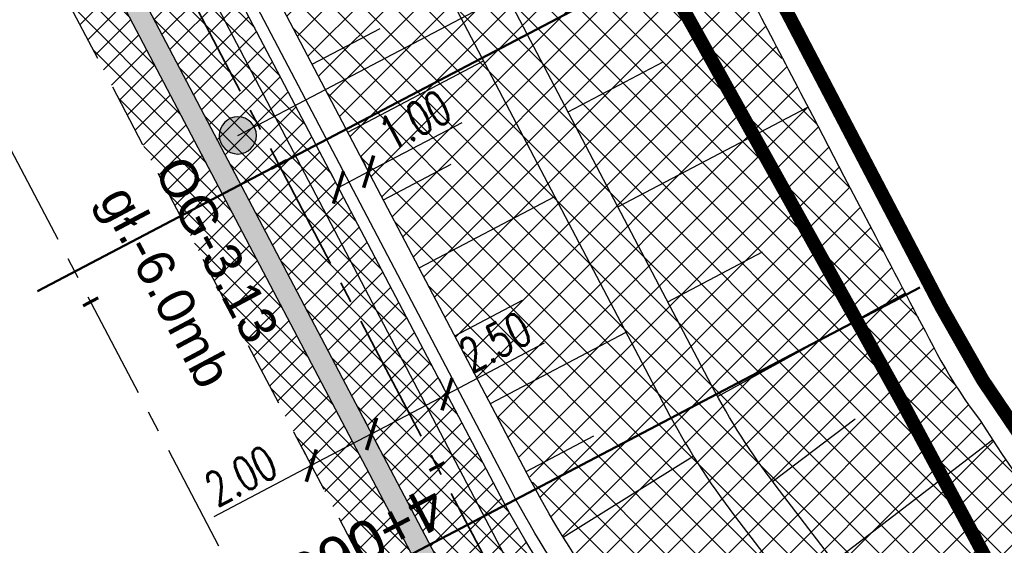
# Model space of a CAD drawing. Header units: metres. Extents: x 7529682 to 7533711, y 5721195 to 5727842.
# Tile 22 of 232: x 7531592 to 7531621, y 5724207 to 5724223. Entities that reach past the tile are written whole.
import ezdxf

# ---------------------------------------------------------------- set-up
doc = ezdxf.new("R2010")
doc.units = ezdxf.units.M
doc.header["$PDMODE"] = 1
doc.header["$PDSIZE"] = 0.3
for name, pattern in [('817-dzialki-09-05-04$0$HIDDEN', [0.375, 0.25, -0.125]), ('ACAD_ISO05W100', [33, 24, -3, 0, -3, 0, -3]), ('CENTER', [50.800000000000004, 31.75, -6.35, 6.35, -6.35]), ('CENTER2', [28.575000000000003, 19.05, -3.175, 3.175, -3.175]), ('HIDDEN', [9.524999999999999, 6.35, -3.175])]:
    doc.linetypes.add(name, pattern=pattern)
for name, color, linetype in [('C-DROGI-SYTUACJA', 7, 'Continuous'), ('C-DROGI-SYTUACJA-ETYKIETY', 7, 'Continuous'), ('D-hatch-pobocza', 131, 'Continuous'), ('D-otw-geotechniczne', 4, 'Continuous'), ('D-pobocza', 60, 'Continuous'), ('D-skarpa', 2, 'Continuous'), ('D-skarpa-kreskowanie', 2, 'Continuous'), ('D-wymiary', 1, 'Continuous')]:
    doc.layers.add(name, color=color, linetype=linetype)
for name, color, linetype, lineweight in [('D-bariera-uliczna-typu-B-01', 1, 'FENCELINE1', 30), ('D-krawędzie', 3, 'Continuous', 30), ('D-obrzeża', 2, 'Continuous', 30), ('D-otw-geotechniczne-opis', 7, 'Continuous', 30), ('D-oś', 10, 'CENTER', 30), ('D-pas-drogowy', 7, 'ACAD_ISO05W100', 50), ('Sieci-KD-proj', 4, 'KANDESZCZ_X2', 30)]:
    doc.layers.add(name, color=color, linetype=linetype, lineweight=lineweight)
for name, color, linetype, lineweight, true_color in [('D-hatch-ciag-pieszo-rowerowy', 7, 'Continuous', 13, 0xff9f80), ('D-hatch-gwozdziowanie', 7, 'Continuous', 13, 0xffc824), ('D-LR-etap-III', 7, '817-dzialki-09-05-04$0$HIDDEN', 50, 0x00008f), ('D-przekroje-pop', 7, 'Continuous', 50, 0x000099), ('D-ścieki', 7, 'Continuous', 30, 0x0544ff)]:
    doc.layers.add(name, color=color, linetype=linetype, lineweight=lineweight, true_color=true_color)
doc.layers.add('poprzeczki', color=7, linetype='Continuous', true_color=0x0000c7)
doc.styles.add('ARIAL', font='arial.ttf', dxfattribs={"height": 1})
doc.styles.add('DIMTEXT', font='simplex.shx', dxfattribs={"width": 0.7})
doc.styles.get("Standard").update_dxf_attribs({"font": 'arial.ttf'})
doc.linetypes.add('FENCELINE1', pattern='A,6.35,-2.54,[133,ltypeshp.shx,S=2.54,R=0,X=-2.54,Y=0],-2.54,25.4', length=36.83)
doc.linetypes.add('KANDESZCZ_X2', pattern='A,4.366477,-0.326302,["kd",DIMTEXT,S=1.28,R=0,X=0,Y=-0.405864],-2.036296,4.465198', length=11.194273)
doc.dimstyles.new('500', dxfattribs={"dimtxt": 1, "dimasz": 0.6999999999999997, "dimexe": 0.2, "dimexo": 0.5, "dimgap": 0.2, "dimtad": 1, "dimrnd": 0.005, "dimzin": 0, "dimdsep": 46, "dimtxsty": 'DIMTEXT', "dimblk": 'ARCHTICK', "dimcen": 0, "dimclrd": 256, "dimclre": 256, "dimclrt": 2, "dimadec": 5, "dimazin": 0, "dimtfac": 1, "dimtofl": 0, "dimtmove": 0, "dimatfit": 3, "dimfxl": 1, "dimtolj": 1, "dimtzin": 0, "dimlwd": -1, "dimlwe": -1, "dimarcsym": 0})
pattern_1 = [(45, (0, 0), (-0.3367596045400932, 0.3367596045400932), []), (135, (0, 0), (-0.3367596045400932, -0.3367596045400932), [])]

# ---------------------------------------------------------------- blocks, each defined once
blk = doc.blocks.new('AeccTickLine')
at = {"color": 0, "linetype": 'ByBlock', "lineweight": -2}
blk.add_line((0, 1), (-3.673819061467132e-16, -1), dxfattribs=at)
blk = doc.blocks.new('_ArchTick')
at = {"color": 0, "linetype": 'ByBlock', "const_width": 0.15}
blk.add_lwpolyline([(-0.5, -0.5), (0.5, 0.5)], dxfattribs=at)
blk = doc.blocks.new('*D82')
at = {"layer": 'D-wymiary', "transparency": 16777216}
for p, q in [((7531604.150557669, 5724211.919873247), (7531607.012684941, 5724213.424091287)), ((7531603.917946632, 5724212.362470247), (7531604.057513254, 5724212.096912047)), ((7531601.934819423, 5724210.755371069), (7531604.150557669, 5724211.919873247)), ((7531601.702208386, 5724211.197968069), (7531601.841775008, 5724210.932409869))]:
    blk.add_line(p, q, dxfattribs=at)
at = {"layer": 'Defpoints', "color": 0, "transparency": 16777216}
for p in [(7531604.15055767, 5724211.919873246), (7531604.150557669, 5724211.919873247), (7531601.934819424, 5724210.755371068)]:
    blk.add_point(p, dxfattribs=at)
at = {"layer": 'D-wymiary', "transparency": 16777216, "xscale": 0.6999999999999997, "yscale": 0.6999999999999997, "zscale": 0.6999999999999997}
for p, rotation in [((7531604.150557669, 5724211.919873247), 27.72459527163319), ((7531601.934819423, 5724210.755371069), 207.7245952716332)]:
    blk.add_blockref('_ArchTick', p, dxfattribs=dict(at, rotation=rotation))
at = {"layer": 'D-wymiary', "color": 2, "transparency": 16777216, "insert": (7531605.565783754, 5724213.454445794), "char_height": 1, "attachment_point": 5, "rotation": 27.724595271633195, "style": 'DIMTEXT'}
blk.add_mtext('\\A1;2.50', dxfattribs=at)
blk = doc.blocks.new('*D91')
at = {"layer": 'D-wymiary', "linetype": 'ByBlock', "transparency": 16777216}
for p, q in [((7531601.934819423, 5724210.755371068), (7531600.16443167, 5724209.824927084)), ((7531602.167430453, 5724210.312774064), (7531602.027863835, 5724210.578332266)), ((7531599.931820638, 5724210.267524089), (7531600.071387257, 5724210.001965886)), ((7531600.16443167, 5724209.824927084), (7531597.302304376, 5724208.320709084))]:
    blk.add_line(p, q, dxfattribs=at)
at = {"layer": 'Defpoints', "color": 0, "linetype": 'ByBlock', "transparency": 16777216}
for p in [(7531601.934819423, 5724210.755371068), (7531600.16443167, 5724209.824927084), (7531600.16443167, 5724209.824927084)]:
    blk.add_point(p, dxfattribs=at)
at = {"layer": 'D-wymiary', "linetype": 'ByBlock', "transparency": 16777216, "xscale": 0.6999999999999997, "yscale": 0.6999999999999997, "zscale": 0.6999999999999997}
for p, rotation in [((7531601.934819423, 5724210.755371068), 27.7245944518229), ((7531600.16443167, 5724209.824927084), 207.7245944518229)]:
    blk.add_blockref('_ArchTick', p, dxfattribs=dict(at, rotation=rotation))
at = {"layer": 'D-wymiary', "color": 2, "linetype": 'ByBlock', "transparency": 16777216, "insert": (7531598.097894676, 5724209.529626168), "char_height": 1, "attachment_point": 5, "rotation": 27.724594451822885, "style": 'DIMTEXT'}
blk.add_mtext('\\A1;2.00', dxfattribs=at)
blk = doc.blocks.new('otwor')
at = {"layer": 'D-otw-geotechniczne', "lineweight": 25}
h = blk.add_hatch(color=256, dxfattribs=at)
edge = h.paths.add_edge_path()
edge.add_arc((0, 0), 1.163867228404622, 0, 360)
blk.add_circle((0, 0), 1.163867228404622, dxfattribs=at)
blk = doc.blocks.new('*D358')
at = {"layer": 'D-wymiary'}
for p, q in [((7531601.848051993, 5724218.450440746), (7531604.592153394, 5724219.892629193)), ((7531601.615440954, 5724218.893037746), (7531601.755007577, 5724218.627479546)), ((7531600.730247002, 5724218.427815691), (7531600.869813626, 5724218.162257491)), ((7531600.962858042, 5724217.985218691), (7531601.848051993, 5724218.450440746))]:
    blk.add_line(p, q, dxfattribs=at)
at = {"layer": 'Defpoints', "color": 0}
for p in [(7531601.848051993, 5724218.450440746), (7531601.848051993, 5724218.450440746), (7531600.962858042, 5724217.985218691)]:
    blk.add_point(p, dxfattribs=at)
at = {"layer": 'D-wymiary', "xscale": 0.6999999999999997, "yscale": 0.6999999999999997, "zscale": 0.6999999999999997}
for p, rotation in [((7531601.848051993, 5724218.450440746), 27.72459559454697), ((7531600.962858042, 5724217.985218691), 207.724595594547)]:
    blk.add_blockref('_ArchTick', p, dxfattribs=dict(at, rotation=rotation))
at = {"layer": 'D-wymiary', "color": 2, "insert": (7531603.204265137, 5724219.953998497), "char_height": 1, "attachment_point": 5, "rotation": 27.724595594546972, "style": 'DIMTEXT'}
blk.add_mtext('\\A1;1.00', dxfattribs=at)

msp = doc.modelspace()

# ---------------------------------------------------------------- hatches: boundary and pattern name
at = {"layer": 'D-hatch-ciag-pieszo-rowerowy'}
h = msp.add_hatch(dxfattribs=at)
h.set_pattern_fill('ANSI37', color=256, scale=0.15, style=0)
h.set_pattern_definition(pattern_1)
edge = h.paths.add_edge_path()
edge.add_line((7531611.850669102, 5724194.891773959), (7531614.792923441, 5724196.435476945))
edge.add_line((7531614.792923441, 5724196.435476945), (7531608.229481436, 5724205.006951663))
edge.add_arc((7531630.063519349, 5724221.725946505), 27.50000000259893, 207.7245952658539, 217.442392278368, ccw=False)
edge.add_line((7531605.720684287, 5724208.932339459), (7531593.236041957, 5724232.687296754))
edge.add_line((7531593.236041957, 5724232.687296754), (7531571.713156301, 5724273.71477667))
edge.add_line((7531571.713156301, 5724273.71477667), (7531563.059394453, 5724290.221480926))
edge.add_line((7531563.059394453, 5724290.221480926), (7531560.262448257, 5724290.175655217))
edge.add_line((7531560.262448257, 5724290.175655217), (7531571.622883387, 5724268.506080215))
edge.add_line((7531571.622883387, 5724268.506080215), (7531593.146646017, 5724227.476930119))
edge.add_line((7531593.146646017, 5724227.476930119), (7531605.631288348, 5724203.721972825))
edge.add_arc((7531632.187108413, 5724217.678635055), 29.99999999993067, 207.7245952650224, 217.4423922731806)
edge.add_line((7531608.368157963, 5724199.439731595), (7531611.850669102, 5724194.891773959))
at = {"layer": 'D-hatch-gwozdziowanie'}
h = msp.add_hatch(dxfattribs=at)
h.set_pattern_fill('ANSI37', color=256, scale=0.2, style=0)
h.set_pattern_definition([(45, (0.4433457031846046, 0.2311808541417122), (-0.4490128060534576, 0.4490128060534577), []), (135, (0.4433457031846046, 0.2311808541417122), (-0.4490128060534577, -0.4490128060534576), [])])
h.paths.add_polyline_path([(7531594.418418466, 5724254.953266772), (7531591.520074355, 5724259.789248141), (7531582.601969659, 5724255.110838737), (7531586.897596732, 5724246.922403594), (7531591.26039928, 5724238.605916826), (7531595.319290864, 5724230.872932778), (7531599.668535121, 5724222.597476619), (7531604.029529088, 5724214.299663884), (7531607.218934, 5724208.294321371), (7531608.018402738, 5724207.014936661), (7531609.67977592, 5724204.745533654), (7531618.151294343, 5724194.042473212), (7531623.42524514, 5724196.659829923), (7531628.619915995, 5724199.505506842), (7531620.93967741, 5724209.446466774), (7531618.937833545, 5724212.41930015), (7531617.422289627, 5724215.235741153), (7531615.011830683, 5724219.83977059), (7531611.789155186, 5724225.912526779), (7531610.933588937, 5724227.270545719), (7531609.703818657, 5724228.885853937), (7531606.528303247, 5724233.901115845), (7531601.07951487, 5724243.400016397), (7531595.774424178, 5724252.63009536)])
at = {"layer": 'D-hatch-pobocza'}
h = msp.add_hatch(dxfattribs=at)
h.set_pattern_fill('ANSI37', color=256, scale=0.15, style=0)
h.set_pattern_definition(pattern_1)
h.paths.add_polyline_path([(7531607.891778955, 5724199.074953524, -0.04242732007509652), (7531605.100171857, 5724203.442839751), (7531592.615319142, 5724227.198197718), (7531571.091482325, 5724268.227489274), (7531558.466772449, 5724292.308617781), (7531533.230230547, 5724340.482613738), (7531517.651861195, 5724370.197543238), (7531516.434946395, 5724369.562363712), (7531531.900107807, 5724339.93328556), (7531557.226635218, 5724291.658956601), (7531569.851546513, 5724267.577443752), (7531591.375556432, 5724226.547822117), (7531608.842498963, 5724193.312870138), (7531611.311824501, 5724194.608572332)])
at = {"layer": 'D-ścieki', "linetype": 'ByBlock', "true_color": 0x00cccc}
h = msp.add_hatch(color=132, dxfattribs=at)
edge = h.paths.add_edge_path()
edge.add_line((7531611.374027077, 5724194.527339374), (7531611.850669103, 5724194.89177396))
edge.add_line((7531611.850669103, 5724194.89177396), (7531608.368157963, 5724199.439731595))
edge.add_arc((7531632.187108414, 5724217.678635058), 30.00000000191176, 207.7245952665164, 217.4423922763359, ccw=False)
edge.add_line((7531605.631288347, 5724203.721972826), (7531593.146646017, 5724227.476930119))
edge.add_line((7531593.146646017, 5724227.476930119), (7531571.622883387, 5724268.506080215))
edge.add_line((7531571.622883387, 5724268.506080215), (7531558.998259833, 5724292.587044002))
edge.add_line((7531558.998259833, 5724292.587044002), (7531533.76163089, 5724340.761206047))
edge.add_line((7531533.76163089, 5724340.761206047), (7531518.183261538, 5724370.476135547))
edge.add_arc((7531562.46662351, 5724393.692161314), 49.99999999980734, 198.4721210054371, 207.666255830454, ccw=False)
edge.add_line((7531515.042726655, 5724377.850002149), (7531511.283397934, 5724389.103646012))
edge.add_line((7531511.283397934, 5724389.103646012), (7531506.470491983, 5724397.337407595))
edge.add_line((7531506.470491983, 5724397.337407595), (7531505.95249533, 5724397.03462142))
edge.add_line((7531505.95249533, 5724397.03462142), (7531510.734016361, 5724388.854552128))
edge.add_line((7531510.734016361, 5724388.854552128), (7531514.473639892, 5724377.659896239))
edge.add_arc((7531562.466623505, 5724393.692161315), 50.59999999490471, 198.4721210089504, 207.6662558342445)
edge.add_line((7531517.651861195, 5724370.197543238), (7531533.230230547, 5724340.482613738))
edge.add_line((7531533.230230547, 5724340.482613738), (7531558.466772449, 5724292.308617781))
edge.add_line((7531558.466772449, 5724292.308617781), (7531571.091482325, 5724268.227489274))
edge.add_line((7531571.091482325, 5724268.227489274), (7531592.615319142, 5724227.198197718))
edge.add_line((7531592.615319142, 5724227.198197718), (7531605.100171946, 5724203.442839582))
edge.add_arc((7531632.187108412, 5724217.678635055), 30.59999999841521, 207.7245952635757, 217.442392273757)
edge.add_line((7531607.891778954, 5724199.074953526), (7531611.374027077, 5724194.527339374))

# ---------------------------------------------------------------- linework, layer by layer
at = {"layer": 'C-DROGI-SYTUACJA', "color": 10, "linetype": 'CENTER2', "lineweight": 35, "ltscale": 0.2}
msp.add_lwpolyline([(7531474.815809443, 5724464.451899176), (7531498.201389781, 5724419.897359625), (7531507.671593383, 5724401.833439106), (7531507.671593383, 5724401.833439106), (7531507.671593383, 5724401.833439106, -0.04013851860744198), (7531510.812128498, 5724394.459572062), (7531516.19647874, 5724378.341385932, 0.04013851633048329), (7531519.337013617, 5724370.967519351), (7531605.616191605, 5724206.442252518, 0.0426524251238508), (7531608.365594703, 5724202.136137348), (7531614.256663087, 5724194.442743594, -0.04259237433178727), (7531617.002724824, 5724190.14299819)], format="xyb", dxfattribs=at)
at = {"layer": 'D-bariera-uliczna-typu-B-01', "color": 160, "ltscale": 0.1, "true_color": 0x3d3dff, "flags": 128}
msp.add_lwpolyline([(7531615.096949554, 5724196.614128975), (7531608.50736919, 5724205.219738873, -0.04242731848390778), (7531606.030502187, 5724209.095167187), (7531593.545859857, 5724232.85012448), (7531572.023096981, 5724273.877370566), (7531559.398825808, 5724297.957662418), (7531534.162606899, 5724346.131042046), (7531521.291780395, 5724370.681474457)], format="xyb", dxfattribs=at)
at = {"layer": 'D-krawędzie', "linetype": 'HIDDEN', "ltscale": 0.3, "flags": 128}
msp.add_lwpolyline([(7530572.009999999, 5726166.06), (7530620.380949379, 5726072.761487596), (7530641.555222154, 5726032.007915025), (7530660.960861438, 5725995.070069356), (7530689.128213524, 5725941.540167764), (7530707.335918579, 5725907.031820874), (7530725.255781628, 5725873.092686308), (7530743.969545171, 5725837.653904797), (7530770.526708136, 5725787.119408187), (7530787.864146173, 5725754.266918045), (7530809.897571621, 5725712.541613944), (7530824.739035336, 5725684.389287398), (7530840.856259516, 5725653.693092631), (7530860.675070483, 5725616.154465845), (7530865.283000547, 5725607.394015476), (7530878.050274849, 5725583.079962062), (7530918.171722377, 5725507.178125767), (7530950.162943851, 5725446.305402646), (7530993.419108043, 5725364.264712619), (7531022.766433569, 5725308.719304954), (7531053.80955549, 5725249.872416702), (7531081.165622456, 5725197.874670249), (7531103.902359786, 5725154.540603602), (7531128.123220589, 5725108.448161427), (7531149.3, 5725068.249999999), (7531167.380094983, 5725033.766927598), (7531197.164745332, 5724976.987689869), (7531228.151004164, 5724918.034426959), (7531253.152837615, 5724870.491119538), (7531286.7961686, 5724806.653565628), (7531306.739858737, 5724768.664832), (7531335.094443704, 5724714.652299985), (7531357.3191504, 5724672.438740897), (7531373.644908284, 5724641.454376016), (7531392.161870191, 5724605.998675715), (7531418.480331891, 5724555.852756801), (7531439.726902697, 5724515.582472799), (7531468.399107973, 5724461.077223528), (7531491.782023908, 5724416.527754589), (7531531.990296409, 5724339.832565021), (7531557.226635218, 5724291.658956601), (7531569.851546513, 5724267.577443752), (7531591.375556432, 5724226.547822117), (7531610.003879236, 5724191.103071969), (7531616.882991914, 5724177.998849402), (7531629.984986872, 5724153.025496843), (7531641.006768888, 5724132.021778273), (7531664.906257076, 5724087.616922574), (7531677.64401952, 5724064.785715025), (7531683.112433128, 5724054.988140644), (7531686.752875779, 5724048.180044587), (7531695.447538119, 5724031.696667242), (7531703.748818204, 5724015.917210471), (7531709.214143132, 5724005.513965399), (7531719.388607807, 5723986.14687362), (7531726.295217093, 5723973.000144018), (7531732.740794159, 5723960.735633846), (7531735.13, 5723956.19)], dxfattribs=at)
at = {"layer": 'D-LR-etap-III', "ltscale": 10, "flags": 128}
msp.add_lwpolyline([(7531750.474471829, 5723895.103125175, 0.4, 0.4, 0), (7531750.505, 5723895.13, 0.4, 0.4, 0), (7531682.71, 5724022.92, 0.4, 0.4, 0), (7531619.177023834, 5724147.203692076, 0.4, 0.4, 0), (7531592.308960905, 5724198.48863389, 0.4, 0.4, 0), (7531553.263875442, 5724272.918564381, 0.4, 0.4, 0), (7531504.019999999, 5724366.79, 0.4, 0.4, 0), (7531482.09, 5724407.62, 0.4, 0.4, 0), (7531412.350402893, 5724541.182759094, 0.4, 0.4, 0), (7531388.463669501, 5724586.929768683, 0.4, 0.4, 0), (7531345.12, 5724669.94, 0.4, 0.4, 0), (7531127.66, 5725081.67, 0.4, 0.4, 0), (7531059.253139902, 5725211.040795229, 0.4, 0.4, 0), (7531008.007244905, 5725307.953830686, 0.4, 0.4, 0), (7530964.181635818, 5725390.835555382, 0.4, 0.4, 0), (7530914.557354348, 5725484.683561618, 0.4, 0.4, 0), (7530865.243241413, 5725577.493975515, 0.4, 0.4, 0), (7530840.085257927, 5725624.058651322, 0.4, 0.4, 0), (7530802.559525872, 5725694.924584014, 0.4, 0.4, 0), (7530755.54, 5725787.51, 0.4, 0.4, 0), (7530708.717810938, 5725876.303221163, 0.4, 0.4, 0), (7530695.12, 5725902.09, 0.4, 0.4, 0), (7530642.91397006, 5726001.07839487, 0.4, 0.4, 0), (7530634.934723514, 5726016.146615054, 0.4, 0.4, 0), (7530610.820000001, 5726061.929999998, 0.4, 0.4, 0), (7530610.820000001, 5726061.929999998, 0.4, 0.4, 0), (7530607.21, 5726063.51, 0.4, 0.4, 0), (7530597.42, 5726080.68, 0.4, 0.4, 0), (7530591.16, 5726088.44, 0.4, 0.4, 0), (7530581.28, 5726107.21, 0.4, 0.4, 0), (7530571.29, 5726130.56, 0.4, 0.4, 0), (7530549.554994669, 5726171.527317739, 0.4, 0.4, 0), (7530531.014309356, 5726206.473807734, 0.4, 0.4, 0), (7530516.461208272, 5726236.016618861, 0.4, 0.4, 0), (7530500.798929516, 5726266.141265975, 0.4, 0.4, 0), (7530491.349999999, 5726283.94, 0.4, 0.4, 0), (7530482.4, 5726303.41, 0.4, 0.4, 0), (7530482.4, 5726303.41, 0.4, 0.4, 0), (7530450.41, 5726357.28, 0.4, 0.4, 0), (7530397.759396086, 5726458.499907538, 0.4, 0.4, 0), (7530334.707815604, 5726583.664702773, 0.4, 0.4, 0), (7530303.939274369, 5726645.167943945, 0.4, 0.4, 0), (7530300.509779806, 5726651.777515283, 0.4, 0.4, 0), (7530289.213532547, 5726671.966724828, 0.4, 0.4, 0), (7530281.54, 5726685.57, 0.4, 0.4, 0), (7530261.37085633, 5726724.163374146, 0.4, 0.4, 0), (7530254.03, 5726738.21, 0.4, 0.4, 0), (7530197.219999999, 5726845.06, 0.4, 0.4, 0), (7530194.71, 5726849.15, 0.4, 0.4, 0), (7530195.92, 5726850.75, 0.4, 0.4, 0), (7530170.546669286, 5726892.961489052, 0.4, 0.4, 0), (7530143.174718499, 5726945.065838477, 0.4, 0.4, 0), (7530105.059999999, 5727018.32, 0.4, 0.4, 0), (7530100.059999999, 5727027.16, 0.4, 0.4, 0), (7530062.318670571, 5727099.625398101, 0.4, 0.4, 0), (7530015.378537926, 5727189.420463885, 0.4, 0.4, 0), (7529983.207960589, 5727250.206596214, 0.4, 0.4, 0), (7529953.284293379, 5727306.74720398, 0.4, 0.4, 0), (7529900.67053443, 5727406.15903814, 0.4, 0.4, 0), (7529890.630239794, 5727425.131178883, 0.4, 0.4, 0), (7529875.155383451, 5727454.426350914, 0.4, 0.4, 0), (7529857.560096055, 5727487.787346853, 0.4, 0.4, 0), (7529835.194401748, 5727530.19312405, 0.4, 0.4, 0), (7529811.740544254, 5727574.662079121, 0.4, 0.4, 0), (7529792.101859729, 5727611.922638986, 0.4, 0.4, 0), (7529768.066117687, 5727657.469613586, 0.4, 0.4, 0), (7529755.210566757, 5727682.131373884, 0.4, 0.4, 0), (7529753.309999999, 5727681.13, 0.4, 0.4, 0), (7529739.21, 5727707.77, 0.4, 0.4, 0), (7529735.394745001, 5727711.251990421, 0.4, 0.4, 0), (7529725.42, 5727730.2, 0.4, 0.4, 0), (7529723.55, 5727729.88, 0.4, 0.4, 0), (7529695.566668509, 5727782.932080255, 0.4, 0.4, 0), (7529717.67971874, 5727794.024357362, 0.4, 0.4, 0), (7529736.274870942, 5727758.647400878, 0.4, 0.4, 0), (7529736.274870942, 5727758.647400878, 0.4, 0.4, 0), (7529744.511003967, 5727750.406106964, 0.4, 0.4, 0), (7529744.511003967, 5727750.406106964, 0.4, 0.4, 0), (7529750.282568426, 5727738.549848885, 0.4, 0.4, 0), (7529777.108510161, 5727687.569424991, 0.4, 0.4, 0), (7529796.51537536, 5727651.329932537, 0.4, 0.4, 0), (7529814.937945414, 5727616.793170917, 0.4, 0.4, 0), (7529839.006722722, 5727572.303976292, 0.4, 0.4, 0), (7529860.617626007, 5727532.509108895, 0.4, 0.4, 0), (7529882.348967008, 5727491.504261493, 0.4, 0.4, 0), (7529904.865139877, 5727449.096370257, 0.4, 0.4, 0), (7529920.747384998, 5727418.884773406, 0.4, 0.4, 0), (7529946.676504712, 5727368.547487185, 0.4, 0.4, 0), (7529972.024701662, 5727320.573310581, 0.4, 0.4, 0), (7529987.740014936, 5727290.153392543, 0.4, 0.4, 0), (7529996.497385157, 5727273.661630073, 0.4, 0.4, 0), (7530017.541471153, 5727234.202689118, 0.4, 0.4, 0), (7530033.053657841, 5727204.864166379, 0.4, 0.4, 0), (7530051.622983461, 5727170.222745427, 0.4, 0.4, 0), (7530069.276612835, 5727137.015751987, 0.4, 0.4, 0), (7530089.385386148, 5727097.533639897, 0.4, 0.4, 0), (7530109.712512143, 5727060.746615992, 0.4, 0.4, 0), (7530136.769722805, 5727011.640131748, 0.4, 0.4, 0), (7530162.446686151, 5726962.743777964, 0.4, 0.4, 0), (7530187.674104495, 5726916.992101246, 0.4, 0.4, 0), (7530207.820739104, 5726879.335323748, 0.4, 0.4, 0), (7530230.625609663, 5726834.518686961, 0.4, 0.4, 0), (7530262.288093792, 5726776.61832811, 0.4, 0.4, 0), (7530277.509672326, 5726760.213143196, 0.4, 0.4, 0), (7530286.036865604, 5726744.106684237, 0.4, 0.4, 0), (7530288.097472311, 5726735.884066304, 0.4, 0.4, 0), (7530290.393870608, 5726725.046963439, 0.4, 0.4, 0), (7530296.17664807, 5726713.582980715, 0.4, 0.4, 0), (7530302.726195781, 5726701.18226779, 0.4, 0.4, 0), (7530325.685047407, 5726657.466383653, 0.4, 0.4, 0), (7530343.243978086, 5726623.648592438, 0.4, 0.4, 0), (7530360.229820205, 5726591.746871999, 0.4, 0.4, 0), (7530383.20855044, 5726548.059469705, 0.4, 0.4, 0), (7530406.017875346, 5726503.605514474, 0.4, 0.4, 0), (7530427.464919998, 5726462.620289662, 0.4, 0.4, 0), (7530447.9278544, 5726424.388014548, 0.4, 0.4, 0), (7530471.126878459, 5726379.920667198, 0.4, 0.4, 0), (7530490.501003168, 5726343.033350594, 0.4, 0.4, 0), (7530509.499458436, 5726306.733076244, 0.4, 0.4, 0), (7530529.890269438, 5726267.244072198, 0.4, 0.4, 0), (7530543.852446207, 5726238.990319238, 0.4, 0.4, 0), (7530554.808897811, 5726218.943990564, 0.4, 0.4, 0), (7530559.027108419, 5726212.223286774, 0.4, 0.4, 0), (7530563.060988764, 5726206.409670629, 0.4, 0.4, 0), (7530566.93354971, 5726200.463543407, 0.4, 0.4, 0), (7530569.771022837, 5726194.901501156, 0.4, 0.4, 0), (7530571.47319415, 5726191.282350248, 0.4, 0.4, 0), (7530572.839142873, 5726188.024533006, 0.4, 0.4, 0), (7530575.295071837, 5726182.034664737, 0.4, 0.4, 0), (7530579.736851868, 5726173.306070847, 0.4, 0.4, 0), (7530583.3, 5726167.41, 0.4, 0.4, 0), (7530593.4, 5726163.33, 0.4, 0.4, 0), (7530598.618375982, 5726155.264489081, 0.4, 0.4, 0), (7530608.258304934, 5726140.497132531, 0.4, 0.4, 0), (7530603.269999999, 5726136.83, 0.4, 0.4, 0), (7530606.53, 5726131.84, 0.4, 0.4, 0), (7530604.239057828, 5726124.21679044, 0.4, 0.4, 0), (7530605.847136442, 5726121.630127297, 0.4, 0.4, 0), (7530608.971611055, 5726116.164124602, 0.4, 0.4, 0), (7530618.114293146, 5726097.791111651, 0.4, 0.4, 0), (7530651.213125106, 5726034.959524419, 0.4, 0.4, 0), (7530670.243741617, 5725998.61095082, 0.4, 0.4, 0), (7530698.075474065, 5725945.952624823, 0.4, 0.4, 0), (7530716.505955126, 5725911.3051464, 0.4, 0.4, 0), (7530735.223454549, 5725875.667401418, 0.4, 0.4, 0), (7530752.504235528, 5725842.154920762, 0.4, 0.4, 0), (7530778.310652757, 5725793.501254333, 0.4, 0.4, 0), (7530797.499961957, 5725756.381811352, 0.4, 0.4, 0), (7530812.518974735, 5725728.28874362, 0.4, 0.4, 0), (7530820.039295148, 5725713.160404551, 0.4, 0.4, 0), (7530822.422446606, 5725710.193574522, 0.4, 0.4, 0), (7530833.154893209, 5725688.800634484, 0.4, 0.4, 0), (7530849.629354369, 5725656.158601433, 0.4, 0.4, 0), (7530867.98290276, 5725621.963939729, 0.4, 0.4, 0), (7530872.629809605, 5725612.88760475, 0.4, 0.4, 0), (7530880.354488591, 5725597.594500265, 0.4, 0.4, 0), (7530883.839446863, 5725593.389159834, 0.4, 0.4, 0), (7530891.782113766, 5725587.763349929, 0.4, 0.4, 0), (7530895.038670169, 5725584.280746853, 0.4, 0.4, 0), (7530897.033644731, 5725580.941110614, 0.4, 0.4, 0), (7530900.951646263, 5725579.945856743, 0.4, 0.4, 0), (7530904.80970798, 5725571.977328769, 0.4, 0.4, 0), (7530903.682362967, 5725568.566434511, 0.4, 0.4, 0), (7530908.900614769, 5725558.844845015, 0.4, 0.4, 0), (7530910.252030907, 5725545.671606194, 0.4, 0.4, 0), (7530912.872986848, 5725538.645543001, 0.4, 0.4, 0), (7530945.278171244, 5725478.464284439, 0.4, 0.4, 0), (7530959.692318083, 5725450.24628822, 0.4, 0.4, 0), (7531002.82670893, 5725368.192370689, 0.4, 0.4, 0), (7531044.703532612, 5725290.314293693, 0.4, 0.4, 0), (7531064.098839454, 5725253.212562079, 0.4, 0.4, 0), (7531083.010253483, 5725216.677517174, 0.4, 0.4, 0), (7531113.013137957, 5725158.465613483, 0.4, 0.4, 0), (7531137.364304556, 5725113.07076138, 0.4, 0.4, 0), (7531150.830830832, 5725086.711759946, 0.4, 0.4, 0), (7531159.745663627, 5725076.640848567, 0.4, 0.4, 0), (7531166.309999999, 5725074.58, 0.4, 0.4, 0), (7531172.29, 5725062.58, 0.4, 0.4, 0), (7531170.589828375, 5725055.605912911, 0.4, 0.4, 0), (7531173.732823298, 5725044.080706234, 0.4, 0.4, 0), (7531215.342008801, 5724964.859648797, 0.4, 0.4, 0), (7531238.054496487, 5724921.684649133, 0.4, 0.4, 0), (7531262.389821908, 5724875.282876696, 0.4, 0.4, 0), (7531295.587160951, 5724811.265731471, 0.4, 0.4, 0), (7531348.487908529, 5724712.362812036, 0.4, 0.4, 0), (7531363.740817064, 5724682.68394264, 0.4, 0.4, 0), (7531366.986905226, 5724675.865317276, 0.4, 0.4, 0), (7531382.541261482, 5724646.110625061, 0.4, 0.4, 0), (7531401.299165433, 5724610.874551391, 0.4, 0.4, 0), (7531428.964837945, 5724558.862274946, 0.4, 0.4, 0), (7531449.111202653, 5724520.397801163, 0.4, 0.4, 0), (7531477.292992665, 5724465.831467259, 0.4, 0.4, 0), (7531500.996290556, 5724421.112506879, 0.4, 0.4, 0), (7531512.121834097, 5724400.549045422, 0.4, 0.4, 0), (7531513.78163794, 5724396.757451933, 0.4, 0.4, 0), (7531526.32, 5724379.39, 0.4, 0.4, 0), (7531566.783642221, 5724302.73628205, 0.4, 0.4, 0), (7531578.579156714, 5724282.774819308, 0.4, 0.4, 0), (7531584.232619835, 5724273.111246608, 0.4, 0.4, 0), (7531590.109283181, 5724263.508189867, 0.4, 0.4, 0), (7531593.027899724, 5724258.771479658, 0.4, 0.4, 0), (7531595.711841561, 5724254.226824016, 0.4, 0.4, 0), (7531601.659976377, 5724243.898197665, 0.4, 0.4, 0), (7531606.097733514, 5724235.986407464, 0.4, 0.4, 0), (7531609.382207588, 5724230.799061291, 0.4, 0.4, 0), (7531611.580260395, 5724227.671180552, 0.4, 0.4, 0), (7531612.707802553, 5724225.86410867, 0.4, 0.4, 0), (7531618.665224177, 5724214.480919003, 0.4, 0.4, 0), (7531619.885522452, 5724212.333950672, 0.4, 0.4, 0), (7531620.931818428, 5724210.787064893, 0.4, 0.4, 0), (7531623.518605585, 5724207.111542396, 0.4, 0.4, 0), (7531626.143926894, 5724203.61306897, 0.4, 0.4, 0), (7531632.022984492, 5724196.485954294, 0.4, 0.4, 0), (7531653.949089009, 5724152.617641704, 0.4, 0.4, 0), (7531656.750690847, 5724143.103797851, 0.4, 0.4, 0), (7531659.61440691, 5724133.254504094, 0.4, 0.4, 0), (7531661.627147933, 5724128.646047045, 0.4, 0.4, 0.01093811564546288), (7531674.314987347, 5724101.43546424, 0.4, 0.4, 0), (7531685.137626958, 5724081.408252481, 0.4, 0.4, 0), (7531692.159945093, 5724066.277333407, 0.4, 0.4, 0), (7531699.662164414, 5724051.388120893, 0.4, 0.4, 0), (7531704.480624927, 5724040.808561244, 0.4, 0.4, 0), (7531704.480624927, 5724040.808561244, 0.4, 0.4, 0), (7531704.401251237, 5724037.368913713, 0.4, 0.4, 0), (7531720.383609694, 5724003.441317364, 0.4, 0.4, 0), (7531728.79890528, 5723986.206298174, 0.4, 0.4, 0), (7531733.237926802, 5723977.192631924, 0.4, 0.4, 0), (7531736.750027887, 5723969.505210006, 0.4, 0.4, 0), (7531737.336143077, 5723968.518916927, 0.4, 0.4, 0), (7531738.285051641, 5723967.699360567, 0.4, 0.4, 0), (7531742.180915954, 5723962.346428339, 0.4, 0.4, 0), (7531744.286141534, 5723958.615526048, 0.4, 0.4, 0), (7531755.393260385, 5723944.192617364, 0.4, 0.4, 0), (7531758.69, 5723936.76, 0.4, 0.4, 0), (7531780.08, 5723929.25, 0.4, 0.4, 0), (7531792.611989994, 5723906.337708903, 0.4, 0.4, 0), (7531792.611989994, 5723906.337708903, 0.4, 0.4, 0), (7531756.962094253, 5723883.055323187, 0.4, 0.4, 0), (7531750.46, 5723895.130000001, 0.4, 0.4, 0), (7531750.46, 5723895.130000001, 0, 0, 0)], format="xyseb", dxfattribs=at)
at = {"layer": 'D-obrzeża'}
msp.add_lwpolyline([(7531614.793854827, 5724196.435965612), (7531608.229481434, 5724205.006951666, -0.04242731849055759), (7531605.720684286, 5724208.932339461), (7531593.236041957, 5724232.687296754), (7531571.713156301, 5724273.71477667), (7531559.088841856, 5724297.795151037), (7531533.852572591, 5724345.968626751), (7531520.493826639, 5724371.449740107, -0.04013851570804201), (7531517.353291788, 5724378.823606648), (7531511.965880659, 5724394.950955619, 0.04013851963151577), (7531508.825345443, 5724402.324822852), (7531499.308193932, 5724420.478293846), (7531486.378668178, 5724445.111809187)], format="xyb", dxfattribs=at)
at = {"layer": 'D-otw-geotechniczne-opis', "linetype": 'Continuous'}
msp.add_line((7531598.007368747, 5724219.512937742), (7531629.813224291, 5724236.192339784), dxfattribs=at)
at = {"layer": 'D-oś', "ltscale": 0.1}
msp.add_lwpolyline([(7531812.380848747, 5723798.616780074), (7531655.397024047, 5724097.899918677), (7531637.916099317, 5724130.379189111), (7531626.885633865, 5724151.399455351), (7531613.784040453, 5724176.372042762), (7531606.905700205, 5724189.474794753), (7531588.276149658, 5724224.921883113), (7531566.751706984, 5724265.952329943), (7531554.126292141, 5724290.034803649), (7531528.890461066, 5724338.207443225), (7531488.682972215, 5724414.901138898), (7531465.30154836, 5724459.447768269)], dxfattribs=at)
at = {"layer": 'D-pas-drogowy', "ltscale": 0.2, "flags": 128}
msp.add_lwpolyline([(7531633.018560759, 5724182.834272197, 0.4, 0.4, 0), (7531617.558899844, 5724211.608162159, 0.4, 0.4, 0), (7531566.783642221, 5724302.73628205, 0.4, 0.4, 0), (7531538.419082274, 5724356.469679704, 0.4, 0.4, 0), (7531526.32, 5724379.39, 0.4, 0.4, 0), (7531516.102085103, 5724393.607319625, 0.4, 0.4, 0.001485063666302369), (7531513.78037409, 5724396.837773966, 0.4, 0.4, 0), (7531501.87, 5724413.41, 0.4, 0.4, 0), (7531474.926107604, 5724464.507896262, 0.4, 0.4, 0), (7531446.200436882, 5724518.992313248, 0.4, 0.4, 0), (7531424.962185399, 5724559.262257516, 0.4, 0.4, 0), (7531398.444460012, 5724609.565801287, 0.4, 0.4, 0), (7531379.647455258, 5724645.216004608, 0.4, 0.4, 0), (7531365.23, 5724672.56, 0.4, 0.4, 0), (7531341.305752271, 5724717.915356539, 0.4, 0.4, 0), (7531312.899996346, 5724771.788898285, 0.4, 0.4, 0), (7531292.590923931, 5724810.306502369, 0.4, 0.4, 0), (7531259.391619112, 5724873.271351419, 0.4, 0.4, 0), (7531233.740401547, 5724921.922582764, 0.4, 0.4, 0), (7531203.072738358, 5724980.092044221, 0.4, 0.4, 0), (7531173.471398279, 5725036.225177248, 0.4, 0.4, 0), (7531168.269999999, 5725046.09, 0.4, 0.4, 0), (7531172.29, 5725062.58, 0.4, 0.4, 0), (7531166.309999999, 5725074.58, 0.4, 0.4, 0), (7531150.32, 5725079.6, 0.4, 0.4, 0), (7531141.5, 5725096.43, 0.4, 0.4, 0), (7531109.311735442, 5725157.814415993, 0.4, 0.4, 0), (7531086.641300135, 5725201.047918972, 0.4, 0.4, 0), (7531059.198258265, 5725253.383662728, 0.4, 0.4, 0), (7531028.206828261, 5725312.48946212, 0.4, 0.4, 0), (7530999.104694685, 5725367.990143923, 0.4, 0.4, 0), (7530956.247527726, 5725449.724815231, 0.4, 0.4, 0), (7530924.397774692, 5725510.463768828, 0.4, 0.4, 0), (7530897.509999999, 5725561.74, 0.4, 0.4, 0), (7530894.46, 5725566.14, 0.4, 0.4, 0), (7530892.16, 5725570.49, 0.4, 0.4, 0), (7530869.362688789, 5725613.307018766, 0.4, 0.4, 0), (7530861.693971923, 5725627.704613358, 0.4, 0.4, 0), (7530852.74, 5725644.52, 0.4, 0.4, 0), (7530831.509999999, 5725684.2, 0.4, 0.4, 0), (7530811.13, 5725722.52, 0.4, 0.4, 0), (7530792.3476413, 5725757.940652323, 0.4, 0.4, 0), (7530768.03, 5725803.8, 0.4, 0.4, 0), (7530748.768542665, 5725840.178507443, 0.4, 0.4, 0), (7530727.7, 5725879.97, 0.4, 0.4, 0), (7530712.0981582, 5725909.54523909, 0.4, 0.4, 0), (7530693.644105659, 5725944.645156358, 0.4, 0.4, 0), (7530665.702224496, 5725997.538976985, 0.4, 0.4, 0), (7530641.759999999, 5726042.88, 0.4, 0.4, 0), (7530616.5, 5726091.48, 0.4, 0.4, 0), (7530604.628439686, 5726114.319880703, 0.4, 0.4, -0.007762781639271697), (7530602.5, 5726118.43, 0.4, 0.4, 0), (7530603.992037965, 5726123.394821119, 0.4, 0.4, 0), (7530606.53, 5726131.84, 0.4, 0.4, 0), (7530603.269999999, 5726136.83, 0.4, 0.4, 0), (7530593.775620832, 5726151.368713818, 0.4, 0.4, 0), (7530590.202637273, 5726156.84001263, 0.4, 0.4, 0), (7530583.3, 5726167.41, 0.4, 0.4, 0), (7530580.578343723, 5726170.427567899, 0.4, 0.4, 0), (7530575.849999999, 5726175.67, 0.4, 0.4, 0), (7530569.009999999, 5726186.66, 0.4, 0.4, 0), (7530562.555322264, 5726199.189409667, 0.4, 0.4, 0), (7530555.67, 5726211.39, 0.4, 0.4, 0), (7530548.29, 5726224.23, 0.4, 0.4, 0), (7530540.58, 5726237.71, 0.4, 0.4, 0), (7530532.679999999, 5726252.65, 0.4, 0.4, 0), (7530524.059999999, 5726269.35, 0.4, 0.4, 0), (7530502.82, 5726309.91, 0.4, 0.4, 0), (7530488.83, 5726336.63, 0.4, 0.4, 0), (7530466.03, 5726380.16, 0.4, 0.4, 0), (7530438.469999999, 5726432.77, 0.4, 0.4, 0), (7530424.53, 5726459.09, 0.4, 0.4, 0), (7530401.63, 5726502.97, 0.4, 0.4, 0), (7530383.38, 5726538.06, 0.4, 0.4, 0), (7530353.969999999, 5726593.52, 0.4, 0.4, 0), (7530338.469999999, 5726622.74, 0.4, 0.4, 0), (7530322.009999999, 5726653.88, 0.4, 0.4, 0), (7530297.54, 5726700.33, 0.4, 0.4, 0), (7530287.38, 5726719.6, 0.4, 0.4, 0), (7530285.94993921, 5726722.315508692, 0.4, 0.4, 0), (7530280.259999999, 5726733.12, 0.4, 0.4, 0), (7530266.73, 5726758.74, 0.4, 0.4, 0), (7530260.42, 5726770.47, 0.4, 0.4, 0), (7530253.25, 5726783.82, 0.4, 0.4, 0), (7530244.95, 5726799.33, 0.4, 0.4, 0), (7530239.389999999, 5726808.49, 0.4, 0.4, 0), (7530238.29, 5726807.9, 0.4, 0.4, 0), (7530218.11, 5726850.67, 0.4, 0.4, 0), (7530175.906646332, 5726928.168028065, 0.4, 0.4, 0), (7530096.679999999, 5727076.15, 0.4, 0.4, 0), (7530094.679999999, 5727079.89, 0.4, 0.4, 0), (7530064.59693469, 5727135.522637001, 0.4, 0.4, 0), (7530046.730970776, 5727168.8921561, 0.4, 0.4, 0), (7530025.803045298, 5727208.461374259, 0.4, 0.4, 0), (7530012.846501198, 5727232.979315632, 0.4, 0.4, 0), (7529994.15, 5727268.45, 0.4, 0.4, 0), (7529981.670868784, 5727291.93018666, 0.4, 0.4, 0), (7529949.889999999, 5727351.73, 0.4, 0.4, 0), (7529924.75, 5727399.03, 0.4, 0.4, 0), (7529915.515824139, 5727417.099754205, 0.4, 0.4, 0), (7529885.83, 5727475.19, 0.4, 0.4, 0), (7529862.559999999, 5727519.97, 0.4, 0.4, 0), (7529852.984923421, 5727538.191086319, 0.4, 0.4, 0), (7529836.513084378, 5727569.51130111, 0.4, 0.4, 0), (7529815.36890814, 5727609.140983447, 0.4, 0.4, 0), (7529792.795203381, 5727651.247499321, 0.4, 0.4, 0), (7529774.199114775, 5727685.858348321, 0.4, 0.4, 0), (7529746.966026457, 5727736.059440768, 0.4, 0.4, 0), (7529733.92, 5727757.62, 0.4, 0.4, 0), (7529708.607472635, 5727806.388536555, 0.4, 0.4, 0), (7529688.491967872, 5727796.344621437, 0.4, 0.4, 0), (7529723.55, 5727729.88, 0.4, 0.4, 0), (7529725.42, 5727730.2, 0.4, 0.4, 0), (7529735.38, 5727711.28, 0.4, 0.4, 0), (7529739.21, 5727707.77, 0.4, 0.4, 0), (7529753.309999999, 5727681.13, 0.4, 0.4, 0), (7529755.178396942, 5727682.114424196, 0.4, 0.4, 0), (7529792.101859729, 5727611.922638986, 0.4, 0.4, 0), (7529811.740544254, 5727574.662079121, 0.4, 0.4, 0), (7529835.194401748, 5727530.19312405, 0.4, 0.4, 0), (7529857.560096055, 5727487.787346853, 0.4, 0.4, 0), (7529875.155383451, 5727454.426350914, 0.4, 0.4, 0), (7529890.630239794, 5727425.131178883, 0.4, 0.4, 0), (7529900.67053443, 5727406.15903814, 0.4, 0.4, 0), (7529953.284293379, 5727306.74720398, 0.4, 0.4, 0), (7529983.207960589, 5727250.206596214, 0.4, 0.4, 0), (7530015.378537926, 5727189.420463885, 0.4, 0.4, 0), (7530062.318670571, 5727099.625398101, 0.4, 0.4, 0), (7530100.059999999, 5727027.16, 0.4, 0.4, 0), (7530105.059999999, 5727018.32, 0.4, 0.4, 0), (7530143.174718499, 5726945.065838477, 0.4, 0.4, 0), (7530170.546669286, 5726892.961489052, 0.4, 0.4, 0), (7530195.92, 5726850.75, 0.4, 0.4, 0), (7530194.71, 5726849.15, 0.4, 0.4, 0), (7530197.219999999, 5726845.06, 0.4, 0.4, 0), (7530254.03, 5726738.21, 0.4, 0.4, 0), (7530261.37085633, 5726724.163374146, 0.4, 0.4, 0), (7530281.54, 5726685.57, 0.4, 0.4, 0), (7530289.213532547, 5726671.966724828, 0.4, 0.4, 0), (7530300.509779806, 5726651.777515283, 0.4, 0.4, 0), (7530303.939274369, 5726645.167943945, 0.4, 0.4, 0), (7530334.707815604, 5726583.664702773, 0.4, 0.4, 0), (7530397.759396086, 5726458.499907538, 0.4, 0.4, 0), (7530450.41, 5726357.28, 0.4, 0.4, 0), (7530482.4, 5726303.41, 0.4, 0.4, 0), (7530483.687990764, 5726301.003383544, 0.4, 0.4, 0), (7530491.349999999, 5726283.94, 0.4, 0.4, 0), (7530512.67, 5726243.78, 0.4, 0.4, 0), (7530529.429999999, 5726209.46, 0.4, 0.4, 0), (7530571.29, 5726130.56, 0.4, 0.4, 0), (7530581.28, 5726107.21, 0.4, 0.4, 0), (7530591.16, 5726088.44, 0.4, 0.4, 0), (7530597.42, 5726080.68, 0.4, 0.4, 0), (7530607.21, 5726063.51, 0.4, 0.4, 0), (7530610.820000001, 5726061.929999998, 0.4, 0.4, 0), (7530634.934723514, 5726016.146615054, 0.4, 0.4, 0), (7530642.91397006, 5726001.07839487, 0.4, 0.4, 0), (7530695.12, 5725902.09, 0.4, 0.4, 0), (7530708.717810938, 5725876.303221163, 0.4, 0.4, 0), (7530755.54, 5725787.51, 0.4, 0.4, 0), (7530802.559525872, 5725694.924584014, 0.4, 0.4, 0), (7530840.085257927, 5725624.058651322, 0.4, 0.4, 0), (7530865.243241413, 5725577.493975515, 0.4, 0.4, 0), (7530914.557354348, 5725484.683561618, 0.4, 0.4, 0), (7530964.181635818, 5725390.835555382, 0.4, 0.4, 0), (7531008.007244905, 5725307.953830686, 0.4, 0.4, 0), (7531059.253139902, 5725211.040795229, 0.4, 0.4, 0), (7531127.66, 5725081.67, 0.4, 0.4, 0), (7531345.12, 5724669.94, 0.4, 0.4, 0), (7531388.463669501, 5724586.929768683, 0.4, 0.4, 0), (7531412.350402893, 5724541.182759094, 0.4, 0.4, 0), (7531482.09, 5724407.62, 0.4, 0.4, 0), (7531504.019999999, 5724366.79, 0.4, 0.4, 0), (7531519.374444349, 5724337.520497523, 0.4, 0.4, 0), (7531563.748815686, 5724252.931583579, 0.4, 0.4, 0), (7531602.175111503, 5724179.681224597, 0.4, 0.4, 0), (7531619.177023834, 5724147.203692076, 0.4, 0.4, 0), (7531625.038493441, 5724135.63500206, 0.4, 0.4, 0), (7531656.796442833, 5724073.31633882, 0.4, 0.4, 0), (7531675.12, 5724037.36, 0.4, 0.4, 0), (7531682.71, 5724022.92, 0.4, 0.4, 0), (7531705.565196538, 5723979.810545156, 0.4, 0.4, 0), (7531736.605941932, 5723921.261514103, 0.4, 0.4, 0), (7531750.46, 5723895.130000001, 0.4, 0.4, 0), (7531740.769999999, 5723886.56, 0.4, 0.4, 0), (7531732.86, 5723885, 0.4, 0.4, 0), (7531722.179999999, 5723887.77, 0.4, 0.4, 0), (7531729.87, 5723862.17, 0.4, 0.4, 0), (7531742.92, 5723861.93, 0.4, 0.4, 0), (7531763.71, 5723859.52, 0.4, 0.4, 0), (7531768.42, 5723854.12, 0.4, 0.4, 0), (7531787.42, 5723817.97, 0.4, 0.4, 0), (7531795.57, 5723809.82, 0.4, 0.4, 0), (7531816.346897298, 5723819.850397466, 0.4, 0.4, 0), (7531816.346897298, 5723819.850397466, 0.4, 0.4, 0), (7531805.059999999, 5723843.23, 0.4, 0.4, 0), (7531803.61, 5723886.23, 0.4, 0.4, 0), (7531803.61, 5723886.23, 0.4, 0.4, 0), (7531780.08, 5723929.25, 0.4, 0.4, 0), (7531758.69, 5723936.76, 0.4, 0.4, 0), (7531749.3590272, 5723946.412126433, 0.4, 0.4, 0), (7531742.71, 5723953.29, 0.4, 0.4, 0), (7531735.177368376, 5723967.877529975, 0.4, 0.4, 0), (7531722.37, 5723992.68, 0.4, 0.4, 0), (7531705.041669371, 5724030.885563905, 0.4, 0.4, 0), (7531699.469999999, 5724043.17, 0.4, 0.4, 0), (7531692.69, 5724058.11, 0.4, 0.4, 0), (7531679.672010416, 5724084.016803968, 0.4, 0.4, 0), (7531674.55, 5724094.21, 0.4, 0.4, 0), (7531666.633166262, 5724114.002855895, 0.4, 0.4, 0), (7531649, 5724153.82, 0.4, 0.4, 0), (7531641.49, 5724149.34, 0.4, 0.4, 0), (7531626.04, 5724179.34, 0.4, 0.4, 0), (7531633.03, 5724182.84, 0, 0, 0)], format="xyseb", dxfattribs=at)
at = {"layer": 'D-pobocza'}
msp.add_lwpolyline([(7531615.63916517, 5724196.975170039), (7531609.02344645, 5724205.614915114, -0.04242731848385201), (7531606.605878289, 5724209.397561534), (7531594.121411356, 5724233.152184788), (7531572.598762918, 5724274.17921278), (7531559.974582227, 5724298.259332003), (7531534.738312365, 5724346.432808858), (7531521.841121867, 5724371.033529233), (7531520.918904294, 5724371.715800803)], format="xyb", dxfattribs=at)
at = {"layer": 'D-przekroje-pop'}
msp.add_lwpolyline([(7531612.494768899, 5724225.623447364), (7531599.210592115, 5724218.657053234), (7531592.125697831, 5724214.941643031)], dxfattribs=at)
at = {"layer": 'D-przekroje-pop', "extrusion": (0.4644262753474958, -0.8856117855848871, 0), "elevation": -1571551.003337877}
msp.add_lwpolyline([(9328565.575372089, 0), (9328550.575372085, 0), (9328542.575372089, 0)], dxfattribs=at)
at = {"layer": 'D-skarpa', "linetype": 'Continuous'}
for points in [[(7531556.156322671, 5724318.477818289), (7531554.82790487, 5724317.781178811), (7531563.960162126, 5724300.34862678), (7531576.583776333, 5724276.269587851), (7531598.104959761, 5724235.245350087), (7531610.589251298, 5724211.491060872, 0.04242731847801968), (7531612.596289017, 5724208.350750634), (7531619.682498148, 5724199.096572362)], [(7531621.030275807, 5724199.803706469), (7531613.78723654, 5724209.262695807, -0.04242731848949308), (7531611.917042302, 5724212.188893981), (7531599.432575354, 5724235.943517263), (7531577.912031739, 5724276.966536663), (7531565.288592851, 5724301.045241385), (7531556.156422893, 5724318.477626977)], [(7531612.06034461, 5724225.485190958, -0.0006329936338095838), (7531614.879644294, 5724220.093601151), (7531615.802404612, 5724218.321673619), (7531616.730154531, 5724216.553303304, -0.000391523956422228), (7531618.536087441, 5724213.111465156), (7531618.65687053, 5724212.895692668), (7531618.78707751, 5724212.671490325), (7531618.920786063, 5724212.449434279), (7531619.057964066, 5724212.229576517), (7531619.198578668, 5724212.011968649), (7531619.342596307, 5724211.796661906), (7531619.48998272, 5724211.583707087), (7531619.640702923, 5724211.373154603), (7531619.807184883, 5724211.148214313), (7531620.284447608, 5724210.409552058, 0.01719947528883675), (7531626.112995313, 5724202.433030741, 0.01719947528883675)]]:
    msp.add_lwpolyline(points, format="xyb", dxfattribs=at)
at = {"layer": 'D-skarpa-kreskowanie'}
for p, q in [((7531600.191012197, 5724221.603347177), (7531602.182698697, 5724222.650096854)), ((7531601.237761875, 5724219.611660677), (7531605.221134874, 5724221.705160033)), ((7531607.704593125, 5724220.20406545), (7531610.496921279, 5724221.671599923)), ((7531609.170242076, 5724217.415324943), (7531614.747723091, 5724220.346622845)), ((7531602.284511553, 5724217.619974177), (7531604.276198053, 5724218.666723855)), ((7531603.331261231, 5724215.628287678), (7531607.31463423, 5724217.721787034)), ((7531610.633779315, 5724214.630602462), (7531613.418501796, 5724216.094139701)), ((7531604.378010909, 5724213.636601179), (7531606.369697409, 5724214.683350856)), ((7531612.095206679, 5724211.857322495), (7531617.606624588, 5724214.884324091)), ((7531605.424760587, 5724211.644914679), (7531609.408133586, 5724213.738414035)), ((7531613.710826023, 5724209.363122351), (7531616.141312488, 5724211.200598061)), ((7531606.471510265, 5724209.65322818), (7531608.463196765, 5724210.699977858)), ((7531615.508861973, 5724207.01435281), (7531620.170094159, 5724210.583601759)), ((7531607.562430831, 5724207.727696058), (7531611.38337039, 5724210.104757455))]:
    msp.add_line(p, q, dxfattribs=at)
at = {"layer": 'D-ścieki'}
msp.add_lwpolyline([(7531611.374027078, 5724194.527339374), (7531607.891778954, 5724199.074953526, -0.04242731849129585), (7531605.100171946, 5724203.442839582), (7531592.615319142, 5724227.198197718), (7531571.091482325, 5724268.227489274), (7531558.466772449, 5724292.308617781), (7531533.230230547, 5724340.482613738), (7531517.651861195, 5724370.197543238, -0.04013851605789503), (7531514.473639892, 5724377.659896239), (7531510.734016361, 5724388.854552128), (7531505.95249533, 5724397.03462142), (7531506.470491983, 5724397.337407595), (7531511.283397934, 5724389.103646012), (7531515.042726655, 5724377.850002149, 0.04013851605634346), (7531518.183261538, 5724370.476135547), (7531533.76163089, 5724340.761206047), (7531558.998259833, 5724292.587044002), (7531571.622883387, 5724268.506080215), (7531593.146646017, 5724227.476930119), (7531605.631288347, 5724203.721972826, 0.04242731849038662), (7531608.368157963, 5724199.439731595), (7531611.850669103, 5724194.891773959)], format="xyb", close=True, dxfattribs=at)
at = {"layer": 'Sieci-KD-proj', "ltscale": 0.7, "flags": 128}
msp.add_lwpolyline([(7531506.529044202, 5724396.605571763), (7531510.680585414, 5724396.767861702), (7531518.174499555, 5724374.538481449), (7531526.012943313, 5724359.555892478), (7531537.352309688, 5724337.954601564), (7531552.218784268, 5724309.651622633), (7531564.450088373, 5724286.205363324), (7531574.31042361, 5724267.349613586), (7531591.209177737, 5724235.13471978), (7531606.38896986, 5724206.139190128), (7531610.933483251, 5724198.782623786), (7531616.745231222, 5724187.706700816, -0.1989122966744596), (7531616.765988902, 5724187.478030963), (7531616.644249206, 5724187.087485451, 0.1989122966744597), (7531616.665006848, 5724186.858815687), (7531627.418254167, 5724166.365473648), (7531638.171501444, 5724145.872131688, 0.1989124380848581), (7531638.347873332, 5724145.725115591), (7531638.73841886, 5724145.60337589, -0.1989124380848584), (7531638.914790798, 5724145.45635971), (7531644.76737073, 5724134.302619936), (7531648.018650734, 5724127.047733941), (7531660.609994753, 5724103.647365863), (7531676.602066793, 5724074.256248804), (7531694.711868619, 5724041.321096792), (7531705.944865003, 5724019.854161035), (7531727.553291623, 5723978.741005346), (7531737.714085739, 5723957.279628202), (7531739.251302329, 5723963.843901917)], format="xyb", dxfattribs=at)

# ---------------------------------------------------------------- block references
at = {"layer": 'C-DROGI-SYTUACJA-ETYKIETY', "color": 2, "linetype": 'Continuous', "lineweight": 60, "xscale": 0.25, "yscale": 0.25, "zscale": 0.25, "rotation": 297.7245930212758}
msp.add_blockref('AeccTickLine', (7531593.683468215, 5724214.633191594), dxfattribs=at)
at = {"layer": 'D-otw-geotechniczne', "lineweight": 25, "xscale": -0.4687499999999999, "yscale": 0.4687499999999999, "zscale": 0.4687499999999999, "rotation": 309.871563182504}
msp.add_blockref('otwor', (7531598.007368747, 5724219.512937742), dxfattribs=at)
at = {"layer": 'poprzeczki', "color": 2, "linetype": 'Continuous', "lineweight": 60, "xscale": 0.25, "yscale": 0.25, "zscale": 0.25, "rotation": 297.6730978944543}
for p in [(7531599.210592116, 5724218.657053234), (7531603.85485487, 5724209.800935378)]:
    msp.add_blockref('AeccTickLine', p, dxfattribs=at)

# ---------------------------------------------------------------- texts
at = {"layer": 'C-DROGI-SYTUACJA-ETYKIETY', "color": 2}
msp.add_text('4+060', height=1.25, rotation=207.6730978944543, dxfattribs=at).set_placement((7531603.696910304, 5724209.294671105))
at = {"layer": 'D-otw-geotechniczne', "linetype": 'Continuous', "insert": (7531596.497100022, 5724219.027221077), "char_height": 1.1, "attachment_point": 1, "rotation": 298, "style": 'ARIAL'}
msp.add_mtext_dynamic_manual_height_columns('OG-3.13\\Pgł.-6.0mb', width=9.914536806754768, gutter_width=6, heights=[0], dxfattribs=at)

# ---------------------------------------------------------------- dimensions: what is measured, and where the dimension line sits
at = {"layer": 'D-wymiary'}
dim = msp.add_aligned_dim(p1=(7531600.962858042, 5724217.985218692), p2=(7531601.848051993, 5724218.450440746), distance=0, dimstyle='500', dxfattribs=at)
dim.commit()
dim.dimension.update_dxf_attribs({"geometry": '*D358', "text_midpoint": (7531603.204265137, 5724219.953998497)})
dim = msp.add_aligned_dim(p1=(7531601.934819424, 5724210.755371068), p2=(7531604.150557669, 5724211.919873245), distance=1.648802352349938e-09, text='2.50', dimstyle='500', dxfattribs=at)
dim.commit()
dim.dimension.update_dxf_attribs({"geometry": '*D82', "text_midpoint": (7531605.565783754, 5724213.454445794)})
at = {"layer": 'D-wymiary', "linetype": 'ByBlock'}
dim = msp.add_aligned_dim(p1=(7531601.934819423, 5724210.755371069), p2=(7531600.16443167, 5724209.824927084), distance=0, dimstyle='500', dxfattribs=at)
dim.commit()
dim.dimension.update_dxf_attribs({"geometry": '*D91', "text_midpoint": (7531598.097894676, 5724209.529626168)})

doc.saveas('drawing.dxf')
